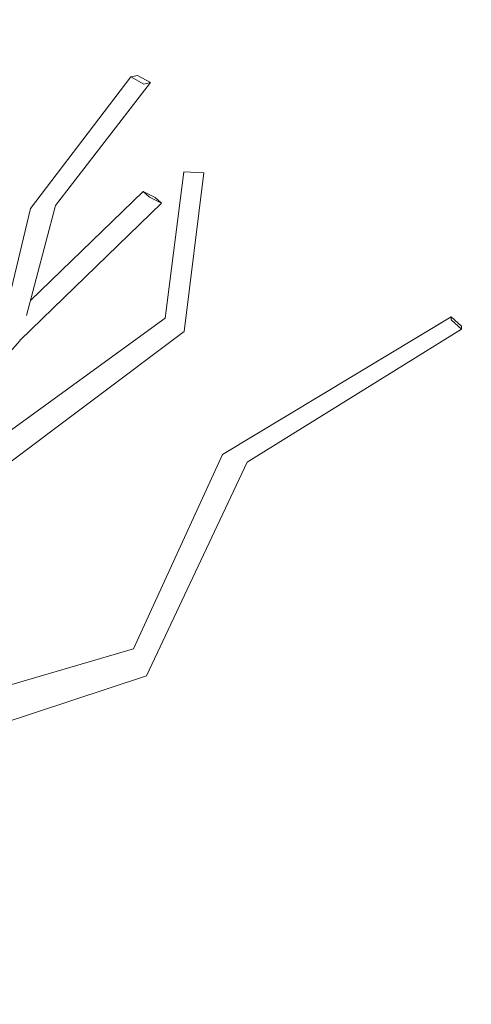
# Model space of a CAD drawing. Extents: x -289599 to -184549, y 66678 to 295474.
# Tile 142 of 256: x -267125 to -267023, y 72120 to 72342. Entities that reach past the tile are written whole.
import ezdxf

# ---------------------------------------------------------------- set-up
doc = ezdxf.new("R2010")
doc.units = 0
doc.header["$MEASUREMENT"] = 0
doc.linetypes.add('Wipeout_Contour', pattern=[1000, 0, -1000])
doc.layers.add('arch drzewa', color=8, linetype='Continuous')
doc.layers.add('Model Ściany', color=8, linetype='Continuous')
doc.layers.add('arch drzewa_Nr_Pióra__4', color=8, linetype='Continuous', lineweight=9)

msp = doc.modelspace()

# ---------------------------------------------------------------- wipeouts: each hides what was drawn before it
at = {"color": 254, "linetype": 'Wipeout_Contour', "lineweight": 0, "ltscale": 155815580.5429485}
msp.add_wipeout([(-266554.89, 73918.5), (-267404.89, 73918.5), (-267404.89, 71750.74), (-267394.05, 71748.38), (-267372.77, 71719.53), (-267373.64, 71718.42), (-267361.77, 71703.3), (-267362.86, 71707.49), (-267359.04, 71708.25), (-267358.29, 71705.38), (-267355.17, 71695.54), (-267346.43, 71685.62), (-267240.2, 71631.77), (-267227.65, 71618.5), (-267218.17, 71618.5), (-267220.21, 71620.82), (-267247.35, 71650.22), (-267302.21, 71663.9), (-267344.56, 71705.32), (-267344.38, 71705.62), (-267342.13, 71706.97), (-267301.15, 71667.98), (-267250.39, 71657.3), (-267251.23, 71718.8), (-267273.59, 71740.57), (-267303.22, 71763.94), (-267315.77, 71793.44), (-267312.12, 71795.22), (-267299.06, 71767.03), (-267278.28, 71751.59), (-267300.51, 71793.47), (-267299.07, 71794.08), (-267295.74, 71795.05), (-267269.02, 71744.71), (-267267.61, 71743.65), (-267242.21, 71719.01), (-267240.22, 71656.11), (-267209.85, 71623.74), (-267192.15, 71653.85), (-267191.46, 71694.71), (-267193.92, 71714.07), (-267240.91, 71785.35), (-267259.73, 71812.62), (-267259.88, 71812.93), (-267260.8, 71812.82), (-267270.86, 71824.37), (-267270.54, 71828.28), (-267284.76, 71838.86), (-267339.96, 71858.73), (-267360.22, 71897.52), (-267358.39, 71899.45), (-267355.97, 71898.67), (-267336.95, 71862.09), (-267284.5, 71844.32), (-267289.83, 71884.07), (-267289.74, 71884.6), (-267318.21, 71914.64), (-267315.25, 71916.35), (-267314.75, 71916.33), (-267285.4, 71886.11), (-267266.24, 71880.37), (-267263.37, 71892.41), (-267272.23, 71900.47), (-267271.16, 71917.53), (-267290.97, 71936.41), (-267293.6, 71962.94), (-267291, 71964.16), (-267288.75, 71963.13), (-267285.82, 71939.03), (-267270.75, 71924.2), (-267270.15, 71933.8), (-267268.22, 71934.27), (-267266.08, 71933.72), (-267266.79, 71920.31), (-267258.08, 71911.73), (-267250.14, 71948.8), (-267246.25, 71948.52), (-267246.21, 71946.67), (-267254.45, 71908.17), (-267252.47, 71906.21), (-267255.44, 71892.9), (-267227.55, 71869.33), (-267227.88, 71868.89), (-267227.73, 71868.84), (-267199.86, 71820.83), (-267198.77, 71802.23), (-267191.78, 71821.78), (-267221.92, 71864.2), (-267221.25, 71864.62), (-267218.99, 71865.53), (-267189.25, 71824.28), (-267188.66, 71858.3), (-267186.39, 71900.82), (-267222.82, 71986.56), (-267226.45, 71988.74), (-267224.64, 71990.83), (-267225.42, 71992.67), (-267229.06, 71999.34), (-267272.8, 72049.63), (-267294.95, 72051.63), (-267299.19, 72053.27), (-267330.73, 72076.07), (-267343.97, 72085.11), (-267390.39, 72099.59), (-267391.71, 72101.29), (-267389.57, 72103.42), (-267341.07, 72088.55), (-267328.2, 72079.46), (-267355.07, 72117.93), (-267355.02, 72119.18), (-267352.4, 72119.92), (-267325.31, 72083.33), (-267285.03, 72065.32), (-267313.51, 72104.32), (-267306.83, 72136.48), (-267310, 72141.1), (-267327.38, 72176.11), (-267325.58, 72177.05), (-267323.15, 72177.38), (-267308.13, 72149.23), (-267310.21, 72162.07), (-267306.83, 72162.95), (-267306.13, 72162.19), (-267303.17, 72145.56), (-267301.81, 72139.09), (-267289.28, 72122.03), (-267288.79, 72176.46), (-267286.85, 72176.89), (-267283.45, 72176.62), (-267284, 72114.84), (-267282.59, 72112.92), (-267248.87, 72053.1), (-267227.3, 72017.9), (-267229.32, 72048.9), (-267234.21, 72057.74), (-267236.98, 72061.01), (-267236.23, 72061.39), (-267250.28, 72086.77), (-267235.32, 72122.05), (-267228.73, 72157.87), (-267226.96, 72157.71), (-267226.37, 72157.6), (-267231.84, 72121.2), (-267245.33, 72088.35), (-267221.6, 72049.35), (-267221.55, 72048.99), (-267211.02, 72036.52), (-267224.99, 72066.7), (-267224.1, 72068.76), (-267220.34, 72068.94), (-267201.46, 72030.94), (-267205.13, 72046.01), (-267195.1, 72076.44), (-267196.57, 72076.37), (-267206.31, 72140.08), (-267220.79, 72182.17), (-267261.46, 72212.28), (-267294.12, 72221.23), (-267319.97, 72232.76), (-267344.72, 72248.99), (-267344.79, 72250.7), (-267342.36, 72251.89), (-267333.53, 72246.52), (-267331.86, 72248.22), (-267298.25, 72228.87), (-267290.01, 72225.52), (-267254.88, 72216.58), (-267222.76, 72193.85), (-267222.2, 72195.52), (-267234.49, 72228.61), (-267245.6, 72271.62), (-267248.78, 72301.27), (-267253.4, 72320.74), (-267256.92, 72334.03), (-267253.03, 72334.74), (-267252.42, 72333.68), (-267249.6, 72323.21), (-267243.96, 72304.25), (-267241.52, 72291.07), (-267237.66, 72316.17), (-267238.19, 72317.91), (-267243.11, 72323.08), (-267243.33, 72324.09), (-267240.09, 72325.73), (-267238.94, 72324.52), (-267238.64, 72324.84), (-267235.21, 72324.9), (-267233.47, 72318.76), (-267214.98, 72299.28), (-267212.2, 72333.19), (-267228.57, 72363.86), (-267226.03, 72365.13), (-267223.67, 72365.28), (-267206.11, 72332.9), (-267209.66, 72295.36), (-267181.01, 72258.39), (-267178.26, 72278.79), (-267178.28, 72280.56), (-267178.35, 72284.63), (-267179.79, 72286.84), (-267179.94, 72286.81), (-267180.16, 72287.39), (-267183.64, 72292.7), (-267184.72, 72299.54), (-267191.01, 72316.29), (-267194.12, 72352.21), (-267184.49, 72379.66), (-267181.78, 72379.12), (-267181.77, 72378.98), (-267190.2, 72352.49), (-267187.39, 72328.96), (-267186.13, 72329.22), (-267184.86, 72328.42), (-267179.85, 72303.15), (-267178.59, 72300.2), (-267179.23, 72341.99), (-267177.86, 72342.19), (-267175.84, 72342.16), (-267175.19, 72341.94), (-267175, 72335.45), (-267173.66, 72368.41), (-267171.45, 72368.51), (-267169.93, 72368.3), (-267170.4, 72322.65), (-267172.58, 72296.58), (-267157.45, 72312.87), (-267146.23, 72345.54), (-267142.87, 72345.09), (-267142.7, 72343.88), (-267152.89, 72309.78), (-267168.83, 72291.03), (-267169.46, 72282.3), (-267162.43, 72272.66), (-267162.33, 72257.61), (-267158.59, 72264.2), (-267152.34, 72309.05), (-267150.13, 72308.95), (-267148.64, 72308.74), (-267154.24, 72262.49), (-267162.27, 72247.35), (-267162.2, 72236.68), (-267135.6, 72265.25), (-267135.28, 72293), (-267131.42, 72293.3), (-267130.76, 72291.44), (-267131, 72270.18), (-267128.51, 72272.86), (-267122.12, 72299.75), (-267099.47, 72329.42), (-267097.98, 72329.77), (-267095.06, 72328.15), (-267116.44, 72300.44), (-267122.1, 72279.04), (-267096.71, 72303.64), (-267093.97, 72302.24), (-267092.55, 72300.96), (-267124.41, 72270.08), (-267124.47, 72270.11), (-267124.52, 72269.93), (-267131.09, 72262.5), (-267131.28, 72246.32), (-267091.76, 72275.06), (-267087.49, 72308.02), (-267082.99, 72307.8), (-267087.45, 72272.08), (-267129.48, 72240.53), (-267142.14, 72203.78), (-267139.97, 72201.92), (-267147.29, 72188.82), (-267148.25, 72186.05), (-267098.87, 72200.54), (-267078.78, 72244.31), (-267027.3, 72275.39), (-267024.95, 72273.24), (-267024.95, 72272.56), (-267073.28, 72242.57), (-267095.96, 72194.42), (-267152.29, 72175.83), (-267164.36, 72157.23), (-267164.31, 72155.32), (-267165.61, 72155.31), (-267166.47, 72153.98), (-267171.79, 72130.46), (-267171.79, 72129.72), (-267171.62, 72125.13), (-267168.64, 72128.16), (-267165.27, 72149.83), (-267163.68, 72151.86), (-267160.07, 72150.82), (-267162.38, 72127.73), (-267163.89, 72124.2), (-267171.23, 72114.39), (-267170.51, 72094.67), (-267170.45, 72094.54), (-267170.5, 72094.53), (-267169.08, 72055.64), (-267168.01, 72028.93), (-267166.71, 72022.75), (-267167.75, 72022.59), (-267166.11, 71981.58), (-267165.41, 71946.78), (-267160.96, 71940.17), (-267154.78, 71925.2), (-267157.32, 71971.72), (-267159.94, 72001.28), (-267163.82, 72055.82), (-267163.84, 72063.1), (-267164.32, 72077.48), (-267161.37, 72077.66), (-267160.94, 72076.85), (-267160.23, 72062.48), (-267159.66, 72054.84), (-267155.89, 72020.36), (-267152.04, 72041.87), (-267148.7, 72041.69), (-267146.72, 72041.2), (-267153.84, 72001.51), (-267153.6, 71999.34), (-267148.41, 71971.27), (-267141.73, 71910.81), (-267130.2, 71936.36), (-267124.65, 71946.44), (-267123.81, 71972.6), (-267099.22, 72018.98), (-267098.65, 72019.15), (-267098.69, 72019.63), (-267084.29, 72036.06), (-267073.32, 72053.32), (-267078.55, 72078.81), (-267075.93, 72079.42), (-267074.82, 72078.73), (-267070.47, 72057.8), (-267070.42, 72057.89), (-267056.61, 72091.8), (-267054.99, 72091.74), (-267051.8, 72090.79), (-267064.65, 72056.13), (-267068.73, 72049.4), (-267068.15, 72046.6), (-267077.33, 72035.21), (-267084.67, 72023.1), (-267062.19, 72029.47), (-267052.81, 72062.94), (-267048.42, 72062.22), (-267056.35, 72031.13), (-267054.58, 72031.63), (-267045.99, 72038.91), (-267032.16, 72051.01), (-267031.42, 72050.54), (-267020.35, 72062.61), (-267018.61, 72062.89), (-267015.99, 72061.06), (-267043.56, 72030.26), (-267052.71, 72027.73), (-267061.55, 72019.78), (-267080, 71992.99), (-267093.88, 71952.99), (-267084.28, 71961.07), (-267024.01, 71996.91), (-266998.65, 72044.15), (-266995.15, 72044.03), (-266993.91, 72042.09), (-267016.92, 71999.22), (-266957.08, 72017.32), (-266950.39, 72026.42), (-266930.3, 72054.71), (-266929.29, 72055.13), (-266926.46, 72053.39), (-266955.35, 72013.46), (-267019.39, 71992.96), (-267077.74, 71956.54), (-267099.7, 71936.7), (-267122.83, 71887.39), (-267126.74, 71865.63), (-267122.46, 71858.86), (-267124.14, 71868.46), (-267123.09, 71869.81), (-267120.43, 71869.49), (-267116.24, 71849), (-267114.26, 71845.88), (-267113.12, 71833.76), (-267112.64, 71831.42), (-267110.74, 71828.86), (-267105.17, 71849.14), (-267096.58, 71873.38), (-267095.7, 71875.13), (-267103.9, 71925.7), (-267100.53, 71926.23), (-267098.59, 71926.05), (-267091.65, 71883.21), (-267088.61, 71889.26), (-267081.24, 71913.31), (-267079.73, 71914.34), (-267076.87, 71912.94), (-267083.05, 71888.5), (-267089.79, 71871.89), (-267096.95, 71847.35), (-267104.1, 71819.91), (-267089.95, 71800.84), (-267077.85, 71836.95), (-267075.72, 71865.5), (-267049.63, 71904.05), (-267046.66, 71904.73), (-267045.7, 71902.48), (-267069.99, 71865.23), (-267070.6, 71836.16), (-267084.05, 71795.41), (-267080.14, 71787.89), (-267071.36, 71794.68), (-267054.59, 71808.43), (-267020.67, 71856.61), (-266986.06, 71878.82), (-266961.97, 71898.35), (-266959.13, 71896.29), (-266959.16, 71896.03), (-266960.68, 71894.8), (-266957.88, 71893.41), (-266958.11, 71891.29), (-267015.33, 71854.49), (-267048.81, 71806.87), (-267049.88, 71805.29), (-267051.19, 71803.49), (-267065.12, 71792.28), (-267077.11, 71782.06), (-267065.43, 71759.6), (-267041.15, 71802.36), (-267006.62, 71809.79), (-266983.4, 71843.27), (-266981.1, 71846.61), (-266980.61, 71847.28), (-266977.96, 71846.19), (-266980.37, 71842.76), (-267005.92, 71805.89), (-267036.06, 71799.94), (-267061.32, 71751.7), (-267059.69, 71748.58), (-267084.57, 71725.32), (-267053.86, 71730.73), (-267053.04, 71734.58), (-267021.97, 71756.89), (-267022.42, 71761.76), (-267023.39, 71770.12), (-267018.27, 71780.21), (-267014.6, 71780.62), (-267013.67, 71778.06), (-267017.46, 71767.62), (-267017.43, 71767.43), (-267016.39, 71760.9), (-267013.83, 71762.74), (-267011.35, 71761.13), (-267003.93, 71766.63), (-266968.16, 71773.45), (-266967.24, 71771.32), (-266967.8, 71770.63), (-267001.07, 71763.75), (-267015.13, 71753.08), (-267010.16, 71722.03), (-266957.77, 71737.3), (-266948.96, 71765.07), (-266943.45, 71764.4), (-266953.72, 71733.42), (-266957.11, 71732.26), (-266960.48, 71731.26), (-267010.07, 71715.44), (-267010.24, 71715.32), (-267010.34, 71714.69), (-267011.17, 71714.7), (-267050.84, 71688.31), (-267064.82, 71648.11), (-267103.31, 71618.5), (-266554.89, 71618.5), (-266554.89, 71746.14), (-266591.22, 71757.06), (-266615, 71786), (-266612.08, 71787.59), (-266610.19, 71788.38), (-266589.22, 71762.37), (-266564.6, 71755.4), (-266564.32, 71757.04), (-266563.13, 71758.14), (-266554.89, 71756.58)], dxfattribs=at).dxf.layer = 'Model Ściany'

# ---------------------------------------------------------------- next in the draw order: wipeouts: each hides what was drawn before it
at = {"color": 254, "linetype": 'Wipeout_Contour', "lineweight": 0, "ltscale": 971857.186029}
msp.add_wipeout([(-267129.48, 72240.53), (-267087.45, 72272.08), (-267091.76, 72275.06)], dxfattribs=at).dxf.layer = 'arch drzewa'
at = {"color": 254, "linetype": 'Wipeout_Contour', "lineweight": 0, "ltscale": 1295818.066231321}
msp.add_wipeout([(-267152.15, 72176.04), (-267152.29, 72175.83), (-267095.96, 72194.42), (-267098.39, 72197.89)], dxfattribs=at).dxf.layer = 'arch drzewa'

# ---------------------------------------------------------------- next in the draw order: wipeouts: each hides what was drawn before it
at = {"color": 254, "linetype": 'Wipeout_Contour', "lineweight": 0, "ltscale": 971831.820314}
msp.add_wipeout([(-267087.45, 72272.08), (-267082.99, 72307.8), (-267087.49, 72308.02)], dxfattribs=at).dxf.layer = 'arch drzewa'
at = {"color": 254, "linetype": 'Wipeout_Contour', "lineweight": 0, "ltscale": 1619874.944404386}
msp.add_wipeout([(-267118.18, 72298.52), (-267123.32, 72275.12), (-267123.28, 72275.23), (-267122.97, 72275.74), (-267116.44, 72300.44)], dxfattribs=at).dxf.layer = 'arch drzewa'
at = {"color": 254, "linetype": 'Wipeout_Contour', "lineweight": 0, "ltscale": 971770.848247}
msp.add_wipeout([(-267095.96, 72194.42), (-267073.28, 72242.57), (-267077.62, 72243.66)], dxfattribs=at).dxf.layer = 'arch drzewa'
at = {"color": 254, "linetype": 'Wipeout_Contour', "lineweight": 0, "ltscale": 1619847.402192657}
msp.add_wipeout([(-267151.83, 72180.71), (-267153.77, 72177.23), (-267151.57, 72176.94), (-267152.15, 72176.04), (-267098.39, 72197.89)], dxfattribs=at).dxf.layer = 'arch drzewa'

# ---------------------------------------------------------------- next in the draw order: wipeouts: each hides what was drawn before it
at = {"color": 254, "linetype": 'Wipeout_Contour', "lineweight": 0, "ltscale": 971898.173247}
msp.add_wipeout([(-267116.44, 72300.44), (-267095.06, 72328.15), (-267096.56, 72327.8)], dxfattribs=at).dxf.layer = 'arch drzewa'
at = {"color": 254, "linetype": 'Wipeout_Contour', "lineweight": 0, "ltscale": 971832.985702}
msp.add_wipeout([(-267087.49, 72308.02), (-267091.76, 72275.06), (-267087.45, 72272.08)], dxfattribs=at).dxf.layer = 'arch drzewa'
at = {"color": 254, "linetype": 'Wipeout_Contour', "lineweight": 0, "ltscale": 1295900.06117084}
msp.add_wipeout([(-267118.18, 72298.52), (-267124.52, 72269.93), (-267124.44, 72270.2), (-267123.31, 72275.2)], dxfattribs=at).dxf.layer = 'arch drzewa'
at = {"color": 254, "linetype": 'Wipeout_Contour', "lineweight": 0, "ltscale": 971680.262727}
msp.add_wipeout([(-267073.28, 72242.57), (-267024.95, 72272.56), (-267027.31, 72274.7)], dxfattribs=at).dxf.layer = 'arch drzewa'
at = {"color": 254, "linetype": 'Wipeout_Contour', "lineweight": 0, "ltscale": 1295823.926694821}
msp.add_wipeout([(-267151.64, 72181.04), (-267151.83, 72180.71), (-267098.39, 72197.89), (-267098.87, 72200.54)], dxfattribs=at).dxf.layer = 'arch drzewa'

# ---------------------------------------------------------------- next in the draw order: linework, layer by layer
at = {"layer": 'arch drzewa_Nr_Pióra__4', "linetype": 'Continuous'}
for p, q in [((-267082.99, 72307.8), (-267087.49, 72308.02)), ((-267087.45, 72272.08), (-267082.99, 72307.8))]:
    msp.add_line(p, q, dxfattribs=at)

# ---------------------------------------------------------------- next in the draw order: wipeouts: each hides what was drawn before it
at = {"color": 254, "linetype": 'Wipeout_Contour', "lineweight": 0, "ltscale": 971930.923612}
msp.add_wipeout([(-267124.52, 72269.93), (-267118.18, 72298.52), (-267122.12, 72299.75)], dxfattribs=at).dxf.layer = 'arch drzewa'
at = {"color": 254, "linetype": 'Wipeout_Contour', "lineweight": 0, "ltscale": 971889.990818}
msp.add_wipeout([(-267148.96, 72185.84), (-267151.64, 72181.04), (-267098.87, 72200.54)], dxfattribs=at).dxf.layer = 'arch drzewa'

# ---------------------------------------------------------------- next in the draw order: wipeouts: each hides what was drawn before it
at = {"color": 254, "linetype": 'Wipeout_Contour', "lineweight": 0, "ltscale": 971912.23269}
msp.add_wipeout([(-267096.56, 72327.8), (-267118.18, 72298.52), (-267116.44, 72300.44)], dxfattribs=at).dxf.layer = 'arch drzewa'
at = {"color": 254, "linetype": 'Wipeout_Contour', "lineweight": 0, "ltscale": 971934.633105}
msp.add_wipeout([(-267122.12, 72299.75), (-267128.7, 72272.09), (-267124.52, 72269.93)], dxfattribs=at).dxf.layer = 'arch drzewa'
at = {"color": 254, "linetype": 'Wipeout_Contour', "lineweight": 0, "ltscale": 971783.298386}
msp.add_wipeout([(-267077.62, 72243.66), (-267098.39, 72197.89), (-267095.96, 72194.42)], dxfattribs=at).dxf.layer = 'arch drzewa'

# ---------------------------------------------------------------- next in the draw order: linework, layer by layer
at = {"layer": 'arch drzewa_Nr_Pióra__4', "linetype": 'Continuous'}
msp.add_line((-267152.29, 72175.83), (-267095.96, 72194.42), dxfattribs=at)

# ---------------------------------------------------------------- next in the draw order: wipeouts: each hides what was drawn before it
at = {"color": 254, "linetype": 'Wipeout_Contour', "lineweight": 0, "ltscale": 971903.903053}
msp.add_wipeout([(-267118.18, 72298.52), (-267096.56, 72327.8), (-267099.47, 72329.42)], dxfattribs=at).dxf.layer = 'arch drzewa'
at = {"color": 254, "linetype": 'Wipeout_Contour', "lineweight": 0, "ltscale": 971779.951055}
msp.add_wipeout([(-267098.39, 72197.89), (-267077.62, 72243.66), (-267078.78, 72244.31)], dxfattribs=at).dxf.layer = 'arch drzewa'

# ---------------------------------------------------------------- next in the draw order: wipeouts: each hides what was drawn before it
at = {"color": 254, "linetype": 'Wipeout_Contour', "lineweight": 0, "ltscale": 971920.874122}
msp.add_wipeout([(-267099.47, 72329.42), (-267122.12, 72299.75), (-267118.18, 72298.52)], dxfattribs=at).dxf.layer = 'arch drzewa'
at = {"color": 254, "linetype": 'Wipeout_Contour', "lineweight": 0, "ltscale": 1295816.022879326}
msp.add_wipeout([(-267096.71, 72303.64), (-267095.29, 72302.36), (-267092.55, 72300.96), (-267093.97, 72302.24)], dxfattribs=at).dxf.layer = 'arch drzewa'
at = {"color": 254, "linetype": 'Wipeout_Contour', "lineweight": 0, "ltscale": 971723.137359}
msp.add_wipeout([(-267077.62, 72243.66), (-267073.28, 72242.57), (-267027.31, 72274.7)], dxfattribs=at).dxf.layer = 'arch drzewa'
at = {"color": 254, "linetype": 'Wipeout_Contour', "lineweight": 0, "ltscale": 971788.811126}
msp.add_wipeout([(-267078.78, 72244.31), (-267098.87, 72200.54), (-267098.39, 72197.89)], dxfattribs=at).dxf.layer = 'arch drzewa'

# ---------------------------------------------------------------- next in the draw order: linework, layer by layer
at = {"layer": 'arch drzewa_Nr_Pióra__4', "linetype": 'Continuous'}
msp.add_line((-267148.96, 72185.84), (-267098.87, 72200.54), dxfattribs=at)

# ---------------------------------------------------------------- next in the draw order: wipeouts: each hides what was drawn before it
at = {"color": 254, "linetype": 'Wipeout_Contour', "lineweight": 0, "ltscale": 1295852.350081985}
msp.add_wipeout([(-267095.06, 72328.15), (-267097.98, 72329.77), (-267099.47, 72329.42), (-267096.56, 72327.8)], dxfattribs=at).dxf.layer = 'arch drzewa'
at = {"color": 254, "linetype": 'Wipeout_Contour', "lineweight": 0, "ltscale": 2267779.714726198}
msp.add_wipeout([(-267124.44, 72270.2), (-267124.47, 72270.11), (-267124.41, 72270.08), (-267092.55, 72300.96), (-267095.29, 72302.36), (-267123.28, 72275.23), (-267123.32, 72275.12)], dxfattribs=at).dxf.layer = 'arch drzewa'
at = {"color": 254, "linetype": 'Wipeout_Contour', "lineweight": 0, "ltscale": 971687.771724}
msp.add_wipeout([(-267027.3, 72275.39), (-267077.62, 72243.66), (-267027.31, 72274.7)], dxfattribs=at).dxf.layer = 'arch drzewa'

# ---------------------------------------------------------------- next in the draw order: linework, layer by layer
at = {"layer": 'arch drzewa_Nr_Pióra__4', "linetype": 'Continuous'}
for p, q in [((-267099.47, 72329.42), (-267097.98, 72329.77)), ((-267097.98, 72329.77), (-267095.06, 72328.15)), ((-267096.56, 72327.8), (-267099.47, 72329.42)), ((-267095.06, 72328.15), (-267096.56, 72327.8)), ((-267091.76, 72275.06), (-267087.49, 72308.02)), ((-267093.97, 72302.24), (-267092.55, 72300.96)), ((-267129.48, 72240.53), (-267087.45, 72272.08)), ((-267164.72, 72224.49), (-267124.52, 72269.93)), ((-267124.44, 72270.22), (-267124.52, 72269.93)), ((-267124.41, 72270.08), (-267124.47, 72270.11))]:
    msp.add_line(p, q, dxfattribs=at)

# ---------------------------------------------------------------- next in the draw order: wipeouts: each hides what was drawn before it
at = {"color": 254, "linetype": 'Wipeout_Contour', "lineweight": 0, "ltscale": 1619835.361688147}
msp.add_wipeout([(-267122.97, 72275.74), (-267123.28, 72275.23), (-267095.29, 72302.36), (-267096.71, 72303.64), (-267122.1, 72279.04)], dxfattribs=at).dxf.layer = 'arch drzewa'
at = {"color": 254, "linetype": 'Wipeout_Contour', "lineweight": 0, "ltscale": 971728.992643}
msp.add_wipeout([(-267027.3, 72275.39), (-267078.78, 72244.31), (-267077.62, 72243.66)], dxfattribs=at).dxf.layer = 'arch drzewa'

# ---------------------------------------------------------------- next in the draw order: linework, layer by layer
at = {"layer": 'arch drzewa_Nr_Pióra__4', "linetype": 'Continuous'}
for p, q in [((-267122.12, 72299.75), (-267099.47, 72329.42)), ((-267116.44, 72300.44), (-267095.06, 72328.15)), ((-267122.1, 72279.04), (-267096.71, 72303.64)), ((-267096.71, 72303.64), (-267093.97, 72302.24)), ((-267095.29, 72302.36), (-267096.71, 72303.64)), ((-267124.41, 72270.08), (-267092.55, 72300.96)), ((-267092.55, 72300.96), (-267095.29, 72302.36)), ((-267128.7, 72272.09), (-267122.12, 72299.75)), ((-267122.99, 72275.67), (-267116.44, 72300.44)), ((-267136.65, 72242.42), (-267091.76, 72275.06)), ((-267098.87, 72200.54), (-267078.78, 72244.31)), ((-267095.96, 72194.42), (-267073.28, 72242.57))]:
    msp.add_line(p, q, dxfattribs=at)

# ---------------------------------------------------------------- next in the draw order: wipeouts: each hides what was drawn before it
at = {"color": 254, "linetype": 'Wipeout_Contour', "lineweight": 0, "ltscale": 1295522.548637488}
msp.add_wipeout([(-267027.31, 72274.7), (-267024.95, 72272.56), (-267024.95, 72273.24), (-267027.3, 72275.39)], dxfattribs=at).dxf.layer = 'arch drzewa'

# ---------------------------------------------------------------- next in the draw order: linework, layer by layer
at = {"layer": 'arch drzewa_Nr_Pióra__4', "linetype": 'Continuous'}
for p, q in [((-267078.78, 72244.31), (-267027.3, 72275.39)), ((-267027.31, 72274.7), (-267027.3, 72275.39)), ((-267024.95, 72272.56), (-267027.31, 72274.7)), ((-267027.3, 72275.39), (-267024.95, 72273.24)), ((-267073.28, 72242.57), (-267024.95, 72272.56)), ((-267024.95, 72273.24), (-267024.95, 72272.56))]:
    msp.add_line(p, q, dxfattribs=at)

doc.saveas('drawing.dxf')
